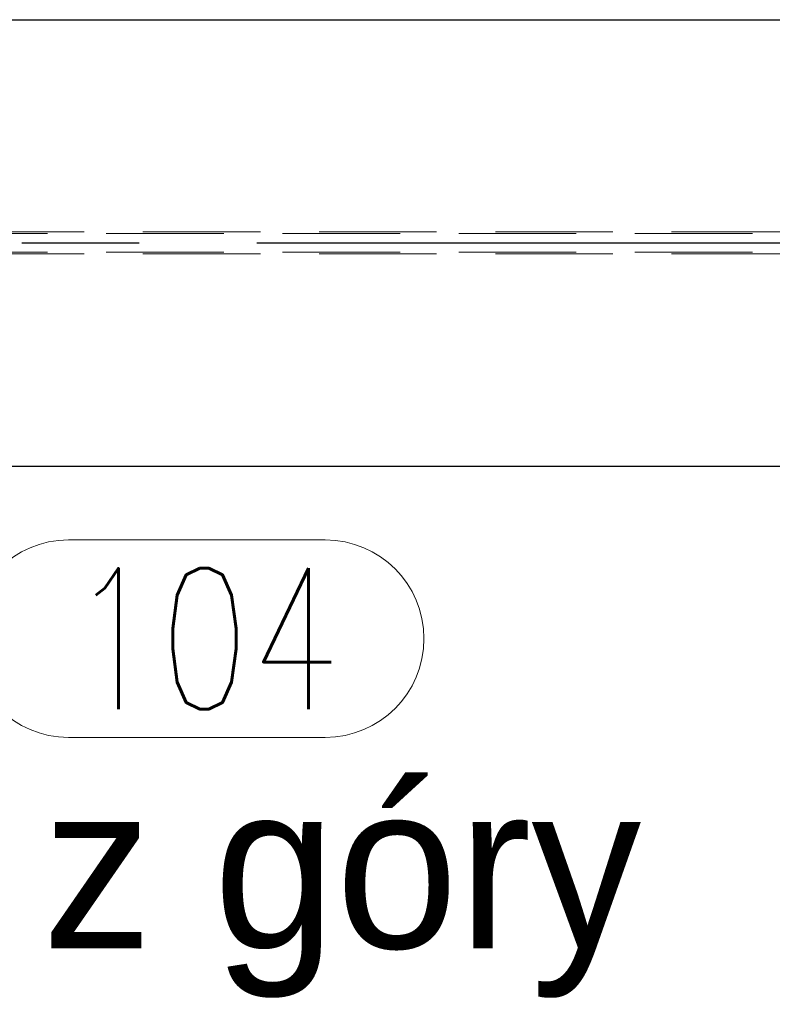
# Model space of a CAD drawing. Header units: millimetres. Extents: x 3536 to 4290, y 11030 to 11491.
# Tile 47 of 102: x 3603 to 3619, y 11334 to 11355. Entities that reach past the tile are written whole.
import ezdxf

# ---------------------------------------------------------------- set-up
doc = ezdxf.new("R2010")
doc.units = ezdxf.units.MM
doc.header["$LTSCALE"] = 10
doc.linetypes.add('HIDDEN', pattern=[0.375, 0.25, -0.125])
doc.linetypes.add('MITTE', pattern=[2, 1.25, -0.25, 0.25, -0.25])
for name, color, linetype, lineweight in [('PS_Hidden', 2, 'HIDDEN', 9), ('PS_Pos', 1, 'Continuous', 15), ('PS_SOLID', 7, 'Continuous', 30)]:
    doc.layers.add(name, color=color, linetype=linetype, lineweight=lineweight)
doc.layers.add('PS_MID', color=5, linetype='MITTE')
doc.layers.add('PS_SHAPE', color=3, linetype='Continuous')
doc.styles.add('simplex', font='simplex.shx', dxfattribs={"width": 0.75})

# ---------------------------------------------------------------- blocks, each defined once
blk = doc.blocks.new('*X513')
at = {"layer": 'PS_Hidden', "color": 2, "linetype": 'HIDDEN'}
for p, q in [((3591.014, 11350.378), (3724.85, 11350.378)), ((3660.235, 11350.343), (3596.97, 11350.343)), ((3591.014, 11349.908), (3724.85, 11349.908)), ((3660.235, 11349.943), (3596.97, 11349.943))]:
    blk.add_line(p, q, dxfattribs=at)
at = {"layer": 'PS_MID', "color": 5, "linetype": 'MITTE'}
blk.add_line((3588.436, 11350.143), (3724.85, 11350.143), dxfattribs=at)
at = {"layer": 'PS_SOLID', "color": 7, "linetype": 'Continuous'}
for p, q in [((3590.936, 11354.893), (3724.85, 11354.893)), ((3590.936, 11345.393), (3724.85, 11345.393))]:
    blk.add_line(p, q, dxfattribs=at)
blk = doc.blocks.new('*X535')
at = {"color": 1}
for p, q in [((3593.794, 11350.143), (3597.33, 11341.72)), ((3604.43, 11343.82), (3609.894, 11343.82)), ((3597.33, 11341.72), (3602.33, 11341.72)), ((3604.43, 11339.62), (3609.894, 11339.62))]:
    blk.add_line(p, q, dxfattribs=at)
for centre, start, end in [((3604.43, 11341.72), 90, 270), ((3609.894, 11341.72), 270, 90)]:
    blk.add_arc(centre, 2.1, start, end, dxfattribs=at)
at = {"color": 2, "style": 'simplex', "width": 0.75}
blk.add_text('104', height=3, dxfattribs=at).set_placement((3604.43, 11340.22))
blk = doc.blocks.new('*X539')
at = {"color": 0}
blk.add_text('Widok z góry', height=3.5, dxfattribs=at).set_placement((3589.57, 11335.132))

msp = doc.modelspace()

# ---------------------------------------------------------------- block references
msp.add_blockref('*X539', (0, 0))
at = {"layer": 'PS_Pos'}
msp.add_blockref('*X535', (0, 0), dxfattribs=at)
at = {"layer": 'PS_SHAPE'}
msp.add_blockref('*X513', (0, 0), dxfattribs=at)

doc.saveas('drawing.dxf')
